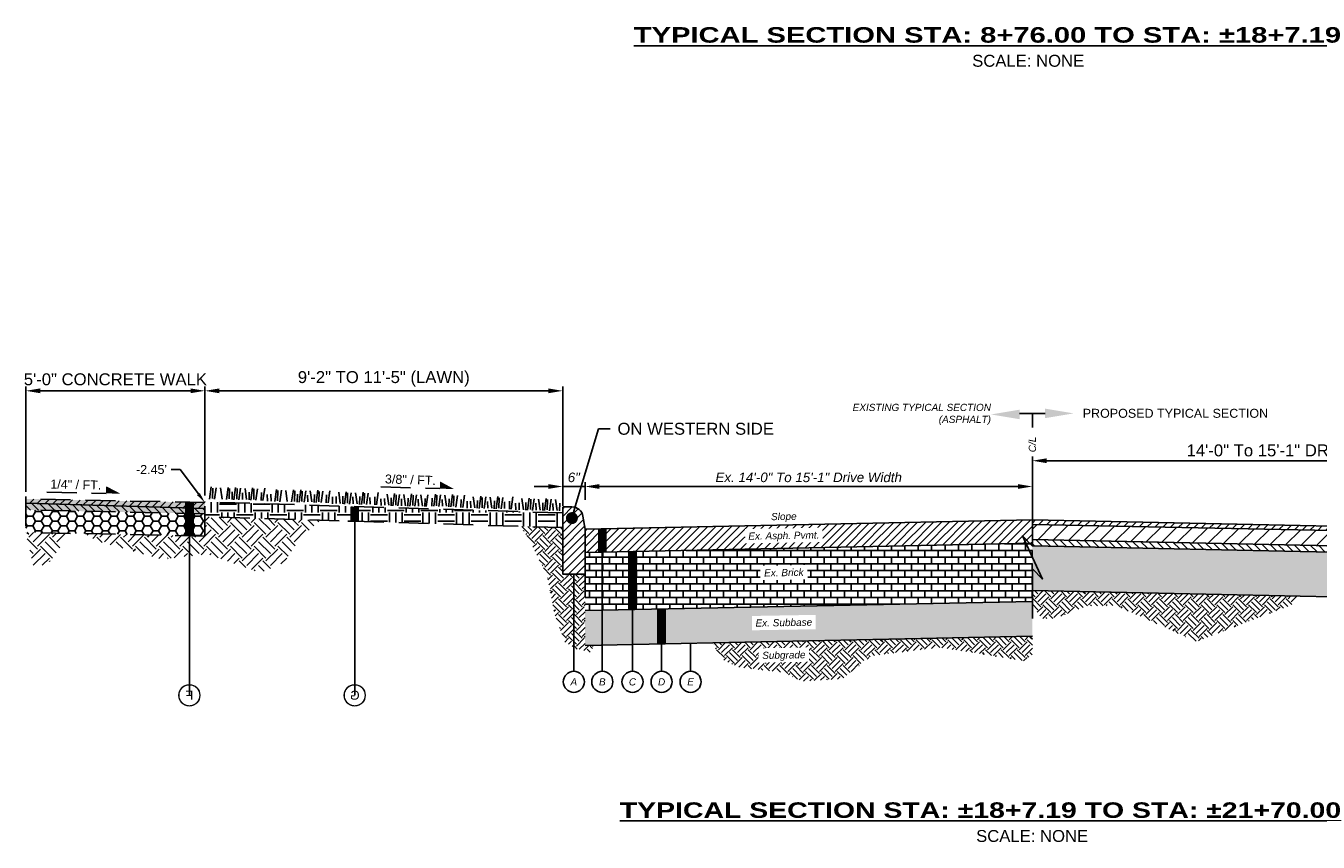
# Model space of a CAD drawing. Extents: x 194474 to 194641, y 289081 to 289217.
# Tile 3 of 9: x 194616.87 to 194627.7, y 289175.81 to 289182.65. Entities that reach past the tile are written whole.
import ezdxf
from ezdxf import colors
from ezdxf.entities.mleader import LeaderData, LeaderLine
from ezdxf.enums import TextEntityAlignment as Align
from ezdxf.math import Vec2, Vec3

# ---------------------------------------------------------------- set-up
doc = ezdxf.new("R2010")
doc.units = 0
doc.header["$MEASUREMENT"] = 0
doc.linetypes.add('DASHED2', pattern=[0.375, 0.25, -0.125])
for name, color, linetype in [('G_P-AN-Hatch-Line-1', 250, 'Continuous'), ('G_P-AN-Hatch-Line-4', 7, 'Continuous'), ('G_P-AN-Hatch-Solid-10', 228, 'Continuous'), ('G_P-AN-Line-5', 1, 'Continuous'), ('G_P-AN-Match-Line', 3, 'Continuous'), ('G_P-AN-Text-Dim', 7, 'Continuous'), ('G_P-AN-Text-Titles', 1, 'Continuous')]:
    doc.layers.add(name, color=color, linetype=linetype)
doc.styles.add('CT_P-Dim', font='arial.ttf')
doc.styles.add('CT_P-Symb', font='arial.ttf')
doc.styles.add('CT_P-Text', font='arial.ttf')
doc.styles.add('CT_Title', font='arialbd.ttf', dxfattribs={"width": 1.5})
doc.styles.add('CT_X-Dim', font='ariali.ttf')
doc.styles.add('CT_X-Text', font='ariali.ttf')
doc.styles.get("Standard").update_dxf_attribs({"font": 'simplex.shx'})
doc.dimstyles.new('CT_P-Dim-Eng', dxfattribs={"dimtxt": 0.1, "dimasz": 0.12, "dimexe": 0.035, "dimexo": 0.06, "dimgap": 0.035, "dimtad": 1, "dimdsep": 46, "dimtxsty": 'CT_P-Dim', "dimcen": 0, "dimclrd": 256, "dimclre": 256, "dimclrt": 256, "dimaunit": 1, "dimadec": 6, "dimazin": 0, "dimtfac": 0.75, "dimtix": 1, "dimtmove": 1, "dimatfit": 0, "dimfxl": 1, "dimtolj": 1, "dimtzin": 0, "dimlwd": -1, "dimlwe": -1, "dimarcsym": 0})
doc.dimstyles.new('CT_X-Dim-Eng', dxfattribs={"dimtxt": 0.08, "dimasz": 0.12, "dimexe": 0.035, "dimexo": 0.06, "dimgap": 0.035, "dimtad": 1, "dimdsep": 46, "dimtxsty": 'CT_X-Dim', "dimcen": 0, "dimclrd": 256, "dimclre": 256, "dimclrt": 256, "dimaunit": 1, "dimadec": 6, "dimazin": 0, "dimtfac": 0.75, "dimtix": 1, "dimtmove": 1, "dimatfit": 0, "dimfxl": 1, "dimtolj": 1, "dimtzin": 0, "dimlwd": -1, "dimlwe": -1, "dimarcsym": 0})

# ---------------------------------------------------------------- blocks, each defined once
blk = doc.blocks.new('*D351')
at = {"layer": 'G_P-AN-Hatch-Line-1', "transparency": 16777216}
for p, q in [((194621.553, 289178.678), (194621.553, 289178.824)), ((194625.303, 289178.789), (194625.303, 289178.824)), ((194621.673, 289178.789), (194625.183, 289178.789))]:
    blk.add_line(p, q, dxfattribs=at)
for points in [[(194621.673, 289178.809), (194621.673, 289178.769), (194621.553, 289178.789)], [(194625.183, 289178.809), (194625.183, 289178.769), (194625.303, 289178.789)]]:
    blk.add_solid(points, dxfattribs=at)
at = {"layer": 'G_P-AN-Hatch-Line-1', "transparency": 16777216, "insert": (194623.428, 289178.865), "char_height": 0.08, "attachment_point": 5, "style": 'CT_X-Dim'}
blk.add_mtext('\\A1;Ex. 14\'-0" To 15\'-1" Drive Width', dxfattribs=at)
blk = doc.blocks.new('*D352')
at = {"layer": 'G_P-AN-Hatch-Line-1', "transparency": 16777216}
for p, q in [((194621.366, 289178.67), (194621.366, 289178.824)), ((194621.553, 289178.678), (194621.553, 289178.824)), ((194621.246, 289178.789), (194621.126, 289178.789)), ((194621.553, 289178.789), (194621.366, 289178.789)), ((194621.673, 289178.789), (194621.793, 289178.789))]:
    blk.add_line(p, q, dxfattribs=at)
for points in [[(194621.246, 289178.809), (194621.246, 289178.769), (194621.366, 289178.789)], [(194621.673, 289178.809), (194621.673, 289178.769), (194621.553, 289178.789)]]:
    blk.add_solid(points, dxfattribs=at)
at = {"layer": 'G_P-AN-Hatch-Line-1', "transparency": 16777216, "insert": (194621.459, 289178.865), "char_height": 0.08, "attachment_point": 5, "style": 'CT_X-Dim'}
blk.add_mtext('\\A1;6"', dxfattribs=at)
blk = doc.blocks.new('*D353')
at = {"layer": 'G_P-AN-Text-Dim', "transparency": 16777216}
for p, q in [((194625.303, 289178.789), (194625.303, 289179.04)), ((194629.803, 289178.662), (194629.803, 289179.04)), ((194629.683, 289179.005), (194625.423, 289179.005))]:
    blk.add_line(p, q, dxfattribs=at)
for points in [[(194625.423, 289179.025), (194625.423, 289178.985), (194625.303, 289179.005)], [(194629.683, 289179.025), (194629.683, 289178.985), (194629.803, 289179.005)]]:
    blk.add_solid(points, dxfattribs=at)
at = {"layer": 'G_P-AN-Text-Dim', "transparency": 16777216, "insert": (194627.553, 289179.091), "char_height": 0.1, "attachment_point": 5, "style": 'CT_P-Dim'}
blk.add_mtext('\\A1;14\'-0" To 15\'-1" DRIVE WIDTH', dxfattribs=at)
blk = doc.blocks.new('_Dot')
at = {"color": 0, "linetype": 'ByBlock', "lineweight": -2}
blk.add_line((-0.5, 0), (-1, 0), dxfattribs=at)
at = {"color": 0, "linetype": 'ByBlock', "const_width": 0.5}
blk.add_lwpolyline([(-0.25, 0, 1), (0.25, 0, 1)], format="xyb", close=True, dxfattribs=at)
blk = doc.blocks.new('*D339')
at = {"layer": 'G_P-AN-Hatch-Line-1', "transparency": 16777216}
for p, q in [((194618.367, 289178.72), (194618.367, 289179.626)), ((194618.487, 289179.591), (194621.246, 289179.591)), ((194621.366, 289178.628), (194621.366, 289179.626))]:
    blk.add_line(p, q, dxfattribs=at)
at = {"layer": 'G_P-AN-Hatch-Line-1', "linetype": 'DASHED2', "transparency": 16777216}
for points in [[(194618.487, 289179.611), (194618.487, 289179.571), (194618.367, 289179.591)], [(194621.246, 289179.611), (194621.246, 289179.571), (194621.366, 289179.591)]]:
    blk.add_solid(points, dxfattribs=at)
at = {"layer": 'G_P-AN-Hatch-Line-1', "linetype": 'DASHED2', "transparency": 16777216, "insert": (194619.866, 289179.691), "char_height": 0.1, "attachment_point": 5, "style": 'CT_P-Dim'}
blk.add_mtext('\\A1;9\'-2" TO 11\'-5" (LAWN)', dxfattribs=at)
blk = doc.blocks.new('*D340')
at = {"layer": 'G_P-AN-Hatch-Line-1', "transparency": 16777216}
for p, q in [((194616.866, 289178.745), (194616.866, 289179.626)), ((194618.246, 289179.591), (194616.986, 289179.591)), ((194618.366, 289178.714), (194618.366, 289179.626))]:
    blk.add_line(p, q, dxfattribs=at)
at = {"layer": 'G_P-AN-Hatch-Line-1', "linetype": 'DASHED2', "transparency": 16777216}
for points in [[(194616.986, 289179.611), (194616.986, 289179.571), (194616.866, 289179.591)], [(194618.246, 289179.611), (194618.246, 289179.571), (194618.366, 289179.591)]]:
    blk.add_solid(points, dxfattribs=at)
at = {"layer": 'G_P-AN-Hatch-Line-1', "linetype": 'DASHED2', "transparency": 16777216, "insert": (194617.616, 289179.687), "char_height": 0.1, "attachment_point": 5, "style": 'CT_P-Dim'}
blk.add_mtext('\\A1;5\'-0" CONCRETE WALK', dxfattribs=at)
blk = doc.blocks.new('C_P-AN-ML-Circle')
at = {"transparency": 16777216}
blk.add_circle((0.001, -0.001), 0.117, dxfattribs=at)
blk.add_wipeout([(0.111, -0.001), (0.108, 0.028), (0.096, 0.054), (0.079, 0.077), (0.056, 0.095), (0.029, 0.106), (0.001, 0.11), (-0.028, 0.106), (-0.055, 0.095), (-0.078, 0.077), (-0.095, 0.054), (-0.106, 0.028), (-0.11, -0.001), (-0.106, -0.03), (-0.095, -0.056), (-0.078, -0.079), (-0.055, -0.097), (-0.028, -0.108), (0.001, -0.112), (0.029, -0.108), (0.056, -0.097), (0.079, -0.079), (0.096, -0.056), (0.108, -0.03)], dxfattribs=at)
at = {"transparency": 16777216, "style": 'CT_P-Symb'}
blk.add_attdef('00', text='', height=0.1, dxfattribs=at).set_placement((0, 0), align=Align.MIDDLE)
blk = doc.blocks.new('_None')

msp = doc.modelspace()

# ---------------------------------------------------------------- hatches: boundary and pattern name
at = {"layer": 'G_P-AN-Hatch-Line-1', "linetype": 'DASHED2'}
h = msp.add_hatch(dxfattribs=at)
h.set_pattern_fill('_USER', color=256, scale=0.046875, angle=45, style=0, pattern_type=0)
h.set_pattern_definition([(45, (198318.105185, 292478.92698), (-0.0331456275, 0.0331456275), [])])
h.paths.add_polyline_path([(194616.866, 289178.648), (194616.866, 289178.685), (194618.366, 289178.654), (194618.366, 289178.605)])
h = msp.add_hatch(dxfattribs=at)
h.set_pattern_fill('_USER', color=256, scale=0.046875, angle=315, style=0, pattern_type=0)
h.set_pattern_definition([(315, (194641.48379, 289198.69222), (0.03314563, 0.03314563), [])])
h.paths.add_polyline_path([(194616.866, 289178.592), (194616.866, 289178.648), (194618.366, 289178.605), (194618.366, 289178.56)])
h = msp.add_hatch(dxfattribs=at)
h.set_pattern_fill('HONEY', color=256, scale=0.375, style=0)
h.set_pattern_definition([(0, (194628.548994, 289169.04021), (0.0703125, 0.04059494), [0.046875, -0.09375]), (120, (194628.548994, 289169.04021), (-0.0703125, 0.04059494), [0.046875, -0.09375]), (60, (194628.548994, 289169.04021), (2e-17, 0.08118988), [-0.09375, 0.046875])])
h.paths.add_polyline_path([(194616.866, 289178.592), (194618.366, 289178.56), (194618.366, 289178.373), (194616.866, 289178.404)])
h = msp.add_hatch(dxfattribs=at)
h.set_pattern_fill('EARTH', color=256, scale=0.5625, style=0)
h.set_pattern_definition([(0, (353389.31767, 472862.54016), (0.140625, 0.140625), [0.140625, -0.140625]), (0, (353389.31767, 472862.5929), (0.140625, 0.140625), [0.140625, -0.140625]), (0, (353389.31767, 472862.64563), (0.140625, 0.140625), [0.140625, -0.140625]), (90, (353389.33525, 472862.66321), (-0.140625, 0.140625), [0.140625, -0.140625]), (90, (353389.38798, 472862.66321), (-0.140625, 0.140625), [0.140625, -0.140625]), (90, (353389.44072, 472862.66321), (-0.140625, 0.140625), [0.140625, -0.140625])])
h.paths.add_polyline_path([(194618.367, 289178.66), (194621.366, 289178.567), (194621.366, 289178.444), (194618.366, 289178.536)])
at = {"layer": 'G_P-AN-Hatch-Line-1'}
h = msp.add_hatch(dxfattribs=at)
h.set_pattern_fill('_USER', color=256, scale=0.046875, angle=45, style=0, pattern_type=0)
h.set_pattern_definition([(45, (-43264.56869, 293935.36856), (-0.033145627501, 0.033145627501), [])])
h.paths.add_polyline_path([(194621.553, 289178.43), (194621.536, 289178.539, 0.368472), (194621.443, 289178.618), (194621.373, 289178.618, 0.414214), (194621.366, 289178.61), (194621.366, 289178.055), (194621.553, 289178.055)])
at = {"layer": 'G_P-AN-Hatch-Line-1', "linetype": 'DASHED2'}
h = msp.add_hatch(dxfattribs=at)
h.set_pattern_fill('EARTH', color=256, scale=0.5625, angle=45, style=0)
h.set_pattern_definition([(45, (353376.71117, 472855.72745), (0, 0.19887378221), [0.140625, -0.140625]), (45, (353376.67388, 472855.76473), (0, 0.19887378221), [0.140625, -0.140625]), (45, (353376.63659, 472855.80202), (0, 0.19887378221), [0.140625, -0.140625]), (135, (353376.63659, 472855.82688), (-0.19887378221, 2e-17), [0.140625, -0.140625]), (135, (353376.67388, 472855.86417), (-0.19887378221, 2e-17), [0.140625, -0.140625]), (135, (353376.71117, 472855.90146), (-0.19887378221, 2e-17), [0.140625, -0.140625])])
h.paths.add_polyline_path([(194616.866, 289178.404), (194617.24, 289178.396), (194617.046, 289178.13), (194616.925, 289178.128)])
h.paths.add_polyline_path([(194618.389, 289178.223), (194618.002, 289178.179), (194617.462, 289178.332), (194617.358, 289178.394), (194618.366, 289178.373), (194618.366, 289178.536), (194619.335, 289178.506), (194619.164, 289178.354), (194619.028, 289178.151), (194618.833, 289178.065)])
at = {"layer": 'G_P-AN-Hatch-Line-1'}
h = msp.add_hatch(dxfattribs=at)
h.set_pattern_fill('_USER', color=256, scale=0.046875, angle=45, style=0, pattern_type=0)
h.set_pattern_definition([(45, (198298.783, 292472.551288), (-0.0331456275, 0.0331456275), [])])
h.paths.add_polyline_path([(194621.553, 289178.43), (194625.303, 289178.509), (194625.303, 289178.314), (194621.553, 289178.235)])
h = msp.add_hatch(dxfattribs=at)
h.set_pattern_fill('EARTH', color=256, scale=0.375, angle=45, style=0)
h.set_pattern_definition([(45, (353371.06805, 472856.16447), (1e-17, 0.132582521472), [0.09375, -0.09375]), (45, (353371.04319, 472856.18933), (1e-17, 0.132582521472), [0.09375, -0.09375]), (45, (353371.01833, 472856.21419), (1e-17, 0.132582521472), [0.09375, -0.09375]), (135, (353371.01833, 472856.23076), (-0.132582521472, 2e-17), [0.09375, -0.09375]), (135, (353371.04319, 472856.25562), (-0.132582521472, 2e-17), [0.09375, -0.09375]), (135, (353371.06805, 472856.28048), (-0.132582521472, 2e-17), [0.09375, -0.09375])])
h.paths.add_polyline_path([(194621.553, 289178.055), (194621.459, 289178.055), (194621.483, 289177.427), (194621.607, 289177.397), (194621.624, 289177.457), (194621.553, 289177.455)])
h.paths.add_polyline_path([(194621.01, 289178.455), (194621.08, 289178.351), (194621.234, 289178.048), (194621.296, 289177.726), (194621.383, 289177.485), (194621.483, 289177.427), (194621.459, 289178.055), (194621.366, 289178.055), (194621.366, 289178.444), (194621.257, 289178.447)])
h = msp.add_hatch(dxfattribs=at)
h.set_pattern_fill('BRICK', color=256, scale=0.225, style=0)
h.set_pattern_definition([(0, (-1666313.19184, -192337.047173), (0, 0.05625), []), (90, (-1666313.19184, -192337.04717), (-0.1125, 7e-18), [0.05625, -0.05625]), (90, (-1666313.13559, -192337.04717), (-0.1125, 7e-18), [-0.05625, 0.05625])])
h.paths.add_polyline_path([(194621.553, 289178.235), (194625.303, 289178.314), (194625.303, 289177.826), (194621.553, 289177.748)])
h = msp.add_hatch(dxfattribs=at)
h.set_pattern_fill('EARTH', color=256, scale=0.375, angle=45, style=0)
h.set_pattern_definition([(45, (353371.06805, 472856.16447), (1e-17, 0.132582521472), [0.09375, -0.09375]), (45, (353371.04319, 472856.18933), (1e-17, 0.132582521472), [0.09375, -0.09375]), (45, (353371.01833, 472856.21419), (1e-17, 0.132582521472), [0.09375, -0.09375]), (135, (353371.01833, 472856.23076), (-0.132582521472, 2e-17), [0.09375, -0.09375]), (135, (353371.04319, 472856.25562), (-0.132582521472, 2e-17), [0.09375, -0.09375]), (135, (353371.06805, 472856.28048), (-0.132582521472, 2e-17), [0.09375, -0.09375])])
h.paths.add_polyline_path([(194625.327, 289177.759), (194625.381, 289177.682), (194625.494, 289177.681), (194625.76, 289177.788), (194626.004, 289177.791), (194626.68, 289177.489), (194627.198, 289177.69), (194627.474, 289177.795), (194627.52, 289177.87), (194625.303, 289177.916), (194625.303, 289177.792), (194625.322, 289177.783)])
h = msp.add_hatch(dxfattribs=at)
h.set_pattern_fill('GRAVEL', color=256, scale=0.225, style=0)
h.set_pattern_definition([(228.0128, (194623.699452, 289178.814275), (-1.8, -2.025), [0.030271, -2.996795]), (184.96974, (194623.679202, 289178.791775), (2.7, 0.225), [0.051945, -5.142583]), (132.51045, (194623.627452, 289178.787275), (2.25, -2.475), [0.036627, -3.626107]), (267.2737, (194623.539702, 289178.731025), (0.225, 4.5), [0.0473035, -4.6830506]), (292.83365, (194623.537452, 289178.683775), (-1.125, 2.7), [0.046385, -4.592109]), (357.2737, (194623.555452, 289178.641025), (-4.5, 0.225), [0.0473035, -4.6830506]), (37.69424, (194623.6027024, 289178.638775), (-2.925, -2.25), [0.0625565, -6.193091]), (72.25533, (194623.6522024, 289178.677025), (1.575, 4.95), [0.05906, -5.8469223]), (121.42957, (194623.670202, 289178.733275), (-1.8, 2.925), [0.047464, -4.6989164]), (175.2364, (194623.645452, 289178.773775), (2.475, -0.225), [0.054187, -2.655172]), (222.39744, (194623.5914524, 289178.778275), (-2.7, -2.475), [0.070076, -6.9375094]), (138.8141, (194623.762452, 289178.728775), (-1.575, 1.35), [0.023918, -2.367865]), (171.46923, (194623.744452, 289178.744525), (2.925, -0.45), [0.045503, -4.50484]), (225, (194623.69945, 289178.75127), (-2e-17, -0.225), [0.03182, -0.286378]), (203.1986, (194623.683702, 289178.778275), (1.125, 0.45), [0.017136, -1.696413]), (291.8014, (194623.667952, 289178.771525), (-0.225, 0.675), [0.024233, -1.187429]), (30.9638, (194623.676952, 289178.749025), (0.675, 0.45), [0.039359, -1.272605]), (161.565, (194623.7107, 289178.769275), (0.45, -0.225), [0.02846, -0.683052]), (16.38954, (194623.537452, 289178.771525), (2.25, 0.675), [0.03987, -3.94714]), (70.3462, (194623.575702, 289178.782775), (-0.9, -2.475), [0.033449, -3.311417]), (293.1986, (194623.710702, 289178.814275), (-0.45, 1.125), [0.034271, -1.679278]), (343.61046, (194623.724202, 289178.782775), (-2.25, 0.675), [0.03987, -3.94714]), (339.444, (194623.537452, 289178.632025), (-1.125, 0.45), [0.038448, -1.883953]), (294.77514, (194623.573452, 289178.618525), (-1.125, 2.475), [0.032215, -3.189295]), (66.8014, (194623.712952, 289178.589275), (0.45, 1.125), [0.034271, -1.679278]), (17.354, (194623.726452, 289178.620775), (-2.925, -0.9), [0.037717, -3.73397]), (69.444, (194623.602702, 289178.589275), (-0.45, -1.125), [0.019224, -1.903177]), (101.31, (194623.699452, 289178.589275), (-0.225, 0.9), [0.011473, -1.135807]), (165.9638, (194623.6972, 289178.600525), (0.675, -0.225), [0.046385, -0.881314]), (186.009, (194623.652202, 289178.611775), (2.25, 0.225), [0.042986, -4.255633]), (303.69, (194623.67695, 289178.728775), (-0.225, 0.45), [0.03245, -0.778799]), (353.15723, (194623.694952, 289178.701775), (3.825, -0.45), [0.0566536, -5.6087016]), (60.9454, (194623.751202, 289178.695025), (-0.9, -1.575), [0.023165, -2.293352]), (90, (194623.76245, 289178.71527), (-0.225, 0.225), [0.0135, -0.2115]), (120.2564, (194623.647702, 289178.618525), (0.9, -1.575), [0.031258, -3.094542]), (48.0128, (194623.631952, 289178.645525), (1.8, 2.025), [0.060541, -2.966524]), (0, (194623.67245, 289178.69052), (0.225, 0.225), [0.0585, -0.1665]), (325.30485, (194623.730952, 289178.690525), (2.25, -1.575), [0.035576, -3.521987]), (254.0546, (194623.760202, 289178.670275), (-0.225, -0.9), [0.03276, -1.605264]), (207.64598, (194623.751202, 289178.638775), (-4.275, -2.25), [0.0533396, -5.280632]), (175.42608, (194623.703952, 289178.614025), (-2.925, 0.225), [0.05643, -5.5865415])])
h.paths.add_polyline_path([(194621.553, 289177.455), (194625.303, 289177.534), (194625.303, 289177.826), (194621.553, 289177.748)])
h = msp.add_hatch(dxfattribs=at)
h.set_pattern_fill('EARTH', color=256, scale=0.375, angle=45)
h.set_pattern_definition([(45, (-1507552.03349, -8623.92014), (0, 0.1325825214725), [0.09375, -0.09375]), (45, (-1507552.058345, -8623.89528), (0, 0.1325825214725), [0.09375, -0.09375]), (45, (-1507552.0832, -8623.87042), (0, 0.1325825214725), [0.09375, -0.09375]), (135, (-1507552.0832, -8623.85385), (-0.1325825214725, 1e-17), [0.09375, -0.09375]), (135, (-1507552.058345, -8623.82899), (-0.1325825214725, 1e-17), [0.09375, -0.09375]), (135, (-1507552.03349, -8623.80413), (-0.1325825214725, 1e-17), [0.09375, -0.09375])])
h.paths.add_polyline_path([(194623.955, 289177.37), (194624.527, 289177.44), (194624.907, 289177.38), (194625.231, 289177.326), (194625.303, 289177.38), (194625.303, 289177.534), (194622.623, 289177.478), (194622.684, 289177.347), (194622.844, 289177.273), (194623.22, 289177.229), (194623.372, 289177.155), (194623.712, 289177.177)])
at = {"layer": 'G_P-AN-Hatch-Line-4'}
h = msp.add_hatch(dxfattribs=at)
h.set_pattern_fill('GRAVEL', color=256, scale=0.225, style=0)
h.set_pattern_definition([(228.0128, (194624.772014, 289178.32657), (-1.8, -2.025), [0.0302706, -2.996795]), (184.96974, (194624.751764, 289178.30407), (2.7, 0.225), [0.0519453, -5.142583]), (132.51045, (194624.700014, 289178.29957), (2.25, -2.475), [0.0366273, -3.6261073]), (267.2737, (194624.612264, 289178.24332), (0.225, 4.5), [0.0473035, -4.6830506]), (292.83365, (194624.610014, 289178.19607), (-1.125, 2.7), [0.046385, -4.592109]), (357.2737, (194624.628014, 289178.15332), (-4.5, 0.225), [0.0473035, -4.6830506]), (37.69424, (194624.675264, 289178.15107), (-2.925, -2.25), [0.0625565, -6.193091]), (72.25533, (194624.724764, 289178.18932), (1.575, 4.95), [0.05906, -5.8469223]), (121.42957, (194624.742764, 289178.24557), (-1.8, 2.925), [0.047464, -4.6989164]), (175.23636, (194624.718014, 289178.28607), (2.475, -0.225), [0.054187, -2.6551716]), (222.39744, (194624.664014, 289178.29057), (-2.7, -2.475), [0.070076, -6.9375094]), (138.81407, (194624.835014, 289178.24107), (-1.575, 1.35), [0.023918, -2.367865]), (171.46923, (194624.817014, 289178.25682), (2.925, -0.45), [0.0455033, -4.50484]), (225, (194624.77201, 289178.26357), (-2e-17, -0.225), [0.03182, -0.286378]), (203.1986, (194624.756264, 289178.29057), (1.125, 0.45), [0.0171355, -1.6964134]), (291.8014, (194624.740514, 289178.28382), (-0.225, 0.675), [0.024233, -1.187429]), (30.96376, (194624.749514, 289178.26132), (0.675, 0.45), [0.039359, -1.272605]), (161.565, (194624.783264, 289178.28157), (0.45, -0.225), [0.0284605, -0.683052]), (16.38954, (194624.610014, 289178.28382), (2.25, 0.675), [0.03987, -3.94714]), (70.34618, (194624.648264, 289178.29507), (-0.9, -2.475), [0.033449, -3.311417]), (293.1986, (194624.783264, 289178.32657), (-0.45, 1.125), [0.034271, -1.679278]), (343.61046, (194624.796764, 289178.29507), (-2.25, 0.675), [0.03987, -3.94714]), (339.44395, (194624.610014, 289178.14432), (-1.125, 0.45), [0.038448, -1.883953]), (294.77514, (194624.646014, 289178.13082), (-1.125, 2.475), [0.032215, -3.1892947]), (66.8014, (194624.785514, 289178.10157), (0.45, 1.125), [0.034271, -1.679278]), (17.35402, (194624.799014, 289178.13307), (-2.925, -0.9), [0.037717, -3.7339703]), (69.44395, (194624.675264, 289178.10157), (-0.45, -1.125), [0.019224, -1.903177]), (101.3099, (194624.772014, 289178.10157), (-0.225, 0.9), [0.011473, -1.135807]), (165.9638, (194624.769764, 289178.11282), (0.675, -0.225), [0.046385, -0.881314]), (186.009, (194624.724764, 289178.12407), (2.25, 0.225), [0.042986, -4.2556327]), (303.69, (194624.749514, 289178.24107), (-0.225, 0.45), [0.03245, -0.778799]), (353.15723, (194624.767514, 289178.21407), (3.825, -0.45), [0.0566536, -5.6087016]), (60.9454, (194624.823764, 289178.20732), (-0.9, -1.575), [0.023165, -2.293352]), (90, (194624.83501, 289178.22757), (-0.225, 0.225), [0.0135, -0.2115]), (120.25644, (194624.720264, 289178.13082), (0.9, -1.575), [0.031258, -3.094542]), (48.0128, (194624.704514, 289178.15782), (1.8, 2.025), [0.060541, -2.966524]), (0, (194624.74501, 289178.20282), (0.225, 0.225), [0.0585, -0.1665]), (325.30485, (194624.803514, 289178.20282), (2.25, -1.575), [0.0355756, -3.521987]), (254.0546, (194624.832764, 289178.18257), (-0.225, -0.9), [0.0327605, -1.605264]), (207.64598, (194624.823764, 289178.15107), (-4.275, -2.25), [0.0533396, -5.2806317]), (175.42608, (194624.776514, 289178.12632), (-2.925, 0.225), [0.05643, -5.5865415])])
h.paths.add_polyline_path([(194629.803, 289178.197), (194625.303, 289178.291), (194625.303, 289177.916), (194629.991, 289177.818), (194629.991, 289178.039), (194629.803, 289178.039)])
at = {"layer": 'G_P-AN-Hatch-Solid-10'}
h = msp.add_hatch(color=256, dxfattribs=at)
h.dxf.hatch_style = 1
h.paths.add_polyline_path([(194616.866, 289178.648), (194616.866, 289178.685), (194618.366, 289178.654), (194618.366, 289178.605)])
h.paths.add_polyline_path([(194616.866, 289178.648), (194618.366, 289178.605), (194618.366, 289178.56), (194616.866, 289178.592)])
at = {"layer": 'G_P-AN-Line-5'}
h = msp.add_hatch(dxfattribs=at)
h.set_pattern_fill('_USER', color=256, scale=0.046875, angle=45, style=0, pattern_type=0)
h.set_pattern_definition([(45, (194619.719406, 289176.08031), (-0.03314563, 0.03314563), [])])
h.paths.add_polyline_path([(194625.303, 289178.509), (194625.303, 289178.471), (194629.803, 289178.377), (194629.803, 289178.414)])
h = msp.add_hatch(dxfattribs=at)
h.set_pattern_fill('_USER', color=256, scale=0.09375, angle=45, style=0, pattern_type=0)
h.set_pattern_definition([(45, (198299.85556, 292472.60379), (-0.066291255, 0.066291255), [])])
h.paths.add_polyline_path([(194625.303, 289178.471), (194625.303, 289178.344), (194629.803, 289178.249), (194629.803, 289178.377)])
h = msp.add_hatch(dxfattribs=at)
h.set_pattern_fill('_USER', color=256, scale=0.046875, angle=315, style=0, pattern_type=0)
h.set_pattern_definition([(315, (198299.855563, 292472.423788), (0.0331456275, 0.0331456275), [])])
h.paths.add_polyline_path([(194625.303, 289178.344), (194625.303, 289178.291), (194629.803, 289178.197), (194629.803, 289178.249)])

# ---------------------------------------------------------------- linework, layer by layer
at = {"layer": 'G_P-AN-Hatch-Line-1'}
for p, q in [((194625.303, 289179.283), (194625.303, 289179.402)), ((194618.366, 289178.605), (194616.866, 289178.648)), ((194621.698, 289177.239), (194621.698, 289178.238)), ((194621.459, 289177.239), (194621.459, 289178.055)), ((194621.553, 289177.868), (194621.553, 289178.055)), ((194625.303, 289177.826), (194621.553, 289177.748)), ((194621.951, 289177.239), (194621.951, 289177.756)), ((194625.303, 289177.534), (194621.553, 289177.455)), ((194622.195, 289177.239), (194622.195, 289177.469)), ((194622.438, 289177.239), (194622.438, 289177.474))]:
    msp.add_line(p, q, dxfattribs=at)
at = {"layer": 'G_P-AN-Hatch-Line-1', "linetype": 'DASHED2'}
for p, q in [((194618.42, 289178.785), (194618.406, 289178.682)), ((194618.432, 289178.775), (194618.43, 289178.688)), ((194618.462, 289178.778), (194618.448, 289178.682)), ((194618.498, 289178.777), (194618.511, 289178.683)), ((194618.562, 289178.781), (194618.547, 289178.679)), ((194618.573, 289178.772), (194618.571, 289178.685)), ((194618.596, 289178.745), (194618.595, 289178.679)), ((194618.624, 289178.781), (194618.61, 289178.678)), ((194618.636, 289178.771), (194618.634, 289178.684)), ((194618.666, 289178.774), (194618.652, 289178.678)), ((194618.681, 289178.737), (194618.682, 289178.68)), ((194618.703, 289178.773), (194618.716, 289178.679)), ((194618.738, 289178.742), (194618.737, 289178.676)), ((194618.766, 289178.777), (194618.752, 289178.675)), ((194618.778, 289178.768), (194618.776, 289178.681)), ((194618.808, 289178.77), (194618.794, 289178.674)), ((194618.84, 289178.738), (194618.838, 289178.672)), ((194618.868, 289178.774), (194618.853, 289178.671)), ((194618.889, 289178.722), (194618.891, 289178.665)), ((194618.919, 289178.724), (194618.921, 289178.667)), ((194618.966, 289178.764), (194618.952, 289178.662)), ((194618.978, 289178.755), (194618.976, 289178.668)), ((194619.008, 289178.757), (194618.994, 289178.661)), ((194619.044, 289178.756), (194619.057, 289178.663)), ((194619.108, 289178.761), (194619.093, 289178.659)), ((194619.12, 289178.752), (194619.118, 289178.664)), ((194619.143, 289178.725), (194619.141, 289178.658)), ((194619.171, 289178.76), (194619.156, 289178.658)), ((194619.182, 289178.751), (194619.18, 289178.664)), ((194619.213, 289178.753), (194619.198, 289178.657)), ((194619.227, 289178.717), (194619.229, 289178.659)), ((194619.249, 289178.752), (194619.262, 289178.659)), ((194619.284, 289178.721), (194619.283, 289178.655)), ((194619.312, 289178.757), (194619.298, 289178.655)), ((194619.324, 289178.748), (194619.322, 289178.66)), ((194619.354, 289178.75), (194619.34, 289178.654)), ((194619.386, 289178.718), (194619.384, 289178.651)), ((194619.414, 289178.753), (194619.399, 289178.651)), ((194619.436, 289178.702), (194619.437, 289178.644)), ((194619.466, 289178.704), (194619.467, 289178.647)), ((194619.488, 289178.74), (194619.501, 289178.646)), ((194619.523, 289178.709), (194619.522, 289178.643)), ((194619.551, 289178.744), (194619.537, 289178.642)), ((194619.563, 289178.735), (194619.561, 289178.648)), ((194619.593, 289178.737), (194619.579, 289178.641)), ((194619.607, 289178.701), (194619.609, 289178.644)), ((194619.629, 289178.737), (194619.642, 289178.643)), ((194619.665, 289178.706), (194619.663, 289178.639)), ((194619.693, 289178.741), (194619.678, 289178.639)), ((194619.704, 289178.732), (194619.702, 289178.645)), ((194619.735, 289178.734), (194619.72, 289178.638)), ((194619.749, 289178.698), (194619.751, 289178.641)), ((194619.792, 289178.702), (194619.791, 289178.636)), ((194619.82, 289178.738), (194619.806, 289178.636)), ((194619.894, 289178.724), (194619.907, 289178.631)), ((194619.957, 289178.729), (194619.943, 289178.627)), ((194619.969, 289178.72), (194619.967, 289178.632)), ((194619.999, 289178.722), (194619.985, 289178.626)), ((194620.035, 289178.721), (194620.048, 289178.627)), ((194620.099, 289178.726), (194620.085, 289178.624)), ((194620.111, 289178.716), (194620.109, 289178.629)), ((194620.141, 289178.719), (194620.127, 289178.623)), ((194620.177, 289178.718), (194620.19, 289178.624)), ((194620.235, 289178.718), (194620.22, 289178.622)), ((194620.3, 289178.725), (194620.285, 289178.623)), ((194620.312, 289178.716), (194620.309, 289178.628)), ((194620.342, 289178.718), (194620.327, 289178.622)), ((194620.378, 289178.717), (194620.391, 289178.623)), ((194620.442, 289178.721), (194620.427, 289178.619)), ((194620.454, 289178.711), (194620.451, 289178.624)), ((194620.484, 289178.713), (194620.469, 289178.617)), ((194620.542, 289178.716), (194620.528, 289178.614)), ((194620.616, 289178.703), (194620.629, 289178.609)), ((194620.68, 289178.707), (194620.665, 289178.605)), ((194620.691, 289178.698), (194620.69, 289178.611)), ((194620.722, 289178.701), (194620.707, 289178.604)), ((194620.758, 289178.7), (194620.771, 289178.606)), ((194620.821, 289178.704), (194620.807, 289178.602)), ((194620.833, 289178.695), (194620.831, 289178.608)), ((194620.863, 289178.697), (194620.849, 289178.601)), ((194620.949, 289178.701), (194620.934, 289178.599)), ((194618.366, 289178.654), (194616.866, 289178.685)), ((194618.366, 289178.56), (194616.866, 289178.592)), ((194618.366, 289178.373), (194618.366, 289178.654)), ((194621.366, 289178.567), (194618.367, 289178.66)), ((194619.842, 289178.686), (194619.844, 289178.629)), ((194619.872, 289178.689), (194619.874, 289178.631)), ((194619.929, 289178.693), (194619.928, 289178.627)), ((194620.014, 289178.685), (194620.015, 289178.628)), ((194620.071, 289178.69), (194620.069, 289178.624)), ((194620.155, 289178.682), (194620.157, 289178.625)), ((194620.213, 289178.687), (194620.211, 289178.621)), ((194620.272, 289178.69), (194620.27, 289178.624)), ((194620.356, 289178.681), (194620.357, 289178.624)), ((194620.414, 289178.685), (194620.412, 289178.619)), ((194620.515, 289178.681), (194620.513, 289178.614)), ((194620.564, 289178.665), (194620.566, 289178.607)), ((194620.594, 289178.667), (194620.596, 289178.61)), ((194620.652, 289178.672), (194620.65, 289178.606)), ((194620.736, 289178.664), (194620.738, 289178.607)), ((194620.793, 289178.669), (194620.792, 289178.603)), ((194620.878, 289178.661), (194620.879, 289178.604)), ((194620.921, 289178.665), (194620.919, 289178.599)), ((194620.971, 289178.649), (194620.972, 289178.592)), ((194621.001, 289178.652), (194621.002, 289178.594)), ((194621.022, 289178.687), (194621.036, 289178.594)), ((194621.058, 289178.656), (194621.057, 289178.59)), ((194621.086, 289178.692), (194621.072, 289178.59)), ((194621.098, 289178.683), (194621.096, 289178.595)), ((194621.128, 289178.685), (194621.114, 289178.589)), ((194621.142, 289178.649), (194621.144, 289178.591)), ((194621.164, 289178.684), (194621.177, 289178.591)), ((194621.2, 289178.653), (194621.198, 289178.587)), ((194621.228, 289178.689), (194621.213, 289178.587)), ((194621.239, 289178.68), (194621.237, 289178.592)), ((194621.27, 289178.682), (194621.255, 289178.586)), ((194621.284, 289178.645), (194621.286, 289178.588)), ((194621.306, 289178.681), (194621.319, 289178.587)), ((194621.341, 289178.65), (194621.34, 289178.584)), ((194621.366, 289178.444), (194618.366, 289178.536)), ((194618.366, 289178.373), (194616.866, 289178.404))]:
    msp.add_line(p, q, dxfattribs=at)
at = {"layer": 'G_P-AN-Hatch-Line-1'}
msp.add_lwpolyline([(194625.196, 289179.402), (194625.303, 289179.402)], dxfattribs=at)
at = {"layer": 'G_P-AN-Hatch-Line-1', "linetype": 'DASHED2', "flags": 128}
msp.add_lwpolyline([(194616.866, 289178.705), (194616.866, 289178.424)], dxfattribs=at)
at = {"layer": 'G_P-AN-Hatch-Line-1', "linetype": 'DASHED2'}
for points in [[(194617.042, 289178.742), (194617.538, 289178.731)], [(194619.84, 289178.786), (194620.336, 289178.771)]]:
    msp.add_lwpolyline(points, dxfattribs=at)
at = {"layer": 'G_P-AN-Hatch-Line-1', "linetype": 'DASHED2', "const_width": 0.075, "flags": 128}
for points in [[(194618.237, 289178.376), (194618.237, 289178.657)], [(194619.622, 289178.497), (194619.622, 289178.621)]]:
    msp.add_lwpolyline(points, dxfattribs=at)
at = {"layer": 'G_P-AN-Hatch-Line-1', "flags": 128}
msp.add_lwpolyline([(194621.553, 289178.43), (194621.536, 289178.539, 0.368472), (194621.443, 289178.618), (194621.373, 289178.618, 0.414214), (194621.366, 289178.61), (194621.366, 289178.055), (194621.553, 289178.055)], format="xyb", close=True, dxfattribs=at)
at = {"layer": 'G_P-AN-Hatch-Line-1', "const_width": 0.075, "flags": 128}
for points in [[(194621.698, 289178.238), (194621.698, 289178.433)], [(194621.951, 289177.756), (194621.951, 289178.243)], [(194622.195, 289177.469), (194622.195, 289177.761)]]:
    msp.add_lwpolyline(points, dxfattribs=at)
at = {"layer": 'G_P-AN-Hatch-Line-1'}
for centre in [(194621.459, 289177.151), (194621.698, 289177.151), (194621.951, 289177.151), (194622.195, 289177.151), (194622.438, 289177.151)]:
    msp.add_circle(centre, 0.0884, dxfattribs=at)
msp.add_solid([(194625.196, 289179.353), (194624.956, 289179.393), (194625.196, 289179.433)], dxfattribs=at)
at = {"layer": 'G_P-AN-Hatch-Line-1', "linetype": 'DASHED2'}
for points in [[(194620.336, 289178.771), (194620.456, 289178.767), (194620.338, 289178.831)], [(194617.538, 289178.731), (194617.658, 289178.729), (194617.539, 289178.791)]]:
    msp.add_solid(points, dxfattribs=at)
at = {"layer": 'G_P-AN-Line-5'}
for p, q in [((194625.303, 289178.509), (194629.803, 289178.414)), ((194625.303, 289178.471), (194629.803, 289178.377)), ((194625.303, 289178.344), (194629.803, 289178.249)), ((194625.303, 289178.291), (194629.803, 289178.197)), ((194625.303, 289177.916), (194629.991, 289177.818))]:
    msp.add_line(p, q, dxfattribs=at)
at = {"layer": 'G_P-AN-Match-Line'}
msp.add_line((194625.303, 289179.283), (194625.303, 289179.402), dxfattribs=at)
msp.add_lwpolyline([(194625.303, 289179.402), (194625.409, 289179.402)], dxfattribs=at)
msp.add_solid([(194625.409, 289179.362), (194625.649, 289179.402), (194625.409, 289179.442)], dxfattribs=at)
at = {"layer": 'G_P-AN-Text-Dim'}
msp.add_lwpolyline([(194625.303, 289177.682), (194625.303, 289178.098), (194625.303, 289178.098), (194625.387, 289178.013), (194625.303, 289178.194), (194625.219, 289178.374), (194625.303, 289178.29), (194625.303, 289178.885)], dxfattribs=at)

# ---------------------------------------------------------------- texts
at = {"layer": 'G_P-AN-Hatch-Line-1', "linetype": 'DASHED2', "style": 'CT_P-Text'}
for s, rotation, p in [('1/4" / FT.', 358.8065, (194617.07, 289178.772)), ('3/8" / FT.', 358.2376, (194619.875, 289178.815))]:
    msp.add_text(s, height=0.075, rotation=rotation, dxfattribs=at).set_placement(p)
at = {"layer": 'G_P-AN-Hatch-Line-1', "style": 'CT_X-Text'}
for s, p in [('A', (194621.459, 289177.151)), ('B', (194621.698, 289177.151)), ('C', (194621.951, 289177.151)), ('D', (194622.195, 289177.151)), ('E', (194622.438, 289177.151))]:
    msp.add_text(s, height=0.06, dxfattribs=at).set_placement(p, align=Align.MIDDLE_CENTER)
at = {"layer": 'G_P-AN-Hatch-Line-1', "insert": (194624.956, 289179.393), "char_height": 0.06, "width": 1.50383, "attachment_point": 6, "style": 'CT_X-Text'}
msp.add_mtext('EXISTING TYPICAL SECTION\\P(ASPHALT)', dxfattribs=at)
at = {"layer": 'G_P-AN-Hatch-Line-1', "char_height": 0.06, "style": 'CT_X-Text'}
for s, insert, width, attachment_point, rotation in [('C/L', (194625.303, 289179.076), 3.61042, 4, 90), ('Slope', (194623.219, 289178.568), 1.41737, 2, 1)]:
    msp.add_mtext(s, dxfattribs=dict(at, insert=insert, width=width, attachment_point=attachment_point, rotation=rotation))
at = {"layer": 'G_P-AN-Text-Dim', "style": 'CT_P-Text'}
for p in [(194625.268, 289182.308), (194625.301, 289175.809)]:
    msp.add_text('SCALE: NONE', height=0.1, dxfattribs=at).set_placement(p, align=Align.CENTER)
at = {"layer": 'G_P-AN-Text-Dim', "insert": (194625.725, 289179.402), "char_height": 0.075, "width": 2.14644, "attachment_point": 4, "style": 'CT_P-Text'}
msp.add_mtext('PROPOSED TYPICAL SECTION', dxfattribs=at)
at = {"layer": 'G_P-AN-Text-Titles', "char_height": 0.13, "attachment_point": 8, "style": 'CT_Title'}
for s, insert, width in [('{\\LTYPICAL SECTION STA: 8+76.00 TO STA: %%P18+7.19}', (194625.268, 289182.508), 6.74423), ('{\\LTYPICAL SECTION STA: %%P18+7.19 TO STA: %%P21+70.00}', (194625.301, 289176.009), 6.90265)]:
    msp.add_mtext(s, dxfattribs=dict(at, insert=insert, width=width))

# ---------------------------------------------------------------- dimensions: what is measured, and where the dimension line sits
at = {"layer": 'G_P-AN-Hatch-Line-1', "linetype": 'DASHED2'}
dim = msp.add_linear_dim(base=(194621.366, 289179.591), p1=(194618.367, 289178.66), p2=(194621.366, 289178.567), text='9\'-2" TO 11\'-5" (LAWN)', dimstyle='CT_P-Dim-Eng', override={"dimpost": "'", "dimaunit": 0}, dxfattribs=at)
dim.commit()
dim.dimension.update_dxf_attribs({"geometry": '*D339', "text_midpoint": (194619.866, 289179.691)})
dim = msp.add_linear_dim(base=(194616.866, 289179.591), p1=(194618.366, 289178.654), p2=(194616.866, 289178.685), text='5\'-0" CONCRETE WALK', dimstyle='CT_P-Dim-Eng', override={"dimpost": "'", "dimaunit": 0, "dimtmove": 2}, dxfattribs=at)
dim.commit()
dim.dimension.update_dxf_attribs({"geometry": '*D340', "text_midpoint": (194617.616, 289179.687), "dimtype": 160})
at = {"layer": 'G_P-AN-Hatch-Line-1'}
for base, p2, text, picture, middle in [((194625.303, 289178.789), (194625.303, 289178.729), 'Ex. 14\'-0" To 15\'-1" Drive Width', '*D351', (194623.428, 289178.865)), ((194621.366, 289178.789), (194621.366, 289178.61), '6"', '*D352', (194621.459, 289178.865))]:
    dim = msp.add_linear_dim(base=base, p1=(194621.553, 289178.618), p2=p2, text=text, dimstyle='CT_X-Dim-Eng', override={"dimpost": "'"}, dxfattribs=at)
    dim.commit()
    dim.dimension.update_dxf_attribs({"geometry": picture, "text_midpoint": middle})
at = {"layer": 'G_P-AN-Text-Dim'}
dim = msp.add_linear_dim(base=(194625.303, 289179.005), p1=(194629.803, 289178.602), p2=(194625.303, 289178.729), angle=180, text='14\'-0" To 15\'-1" DRIVE WIDTH', dimstyle='CT_P-Dim-Eng', override={"dimpost": "'", "dimaunit": 0}, dxfattribs=at)
dim.commit()
dim.dimension.update_dxf_attribs({"geometry": '*D353', "text_midpoint": (194627.553, 289179.091)})

# ---------------------------------------------------------------- leaders
at = {"layer": 'G_P-AN-Hatch-Line-1', "linetype": 'DASHED2'}
ml = msp.add_multileader_mtext('Standard', dxfattribs=at)
ml.set_content('ON WESTERN SIDE', color=256, style='CT_P-Text')
ml.set_leader_properties(color=256, linetype='Continuous')
ml.set_arrow_properties(name='DOT')
ml.build(insert=Vec2(0, 0))
ml.multileader.update_dxf_attribs({"text_right_attachment_type": 3, "dogleg_length": 0.1, "arrow_head_size": 0.1})
ctx = ml.context
ctx.base_point, ctx.char_height, ctx.arrow_head_size, ctx.landing_gap_size, ctx.plane_origin = Vec3(194621.765, 289179.272), 0.1, 0.1, 0.06, Vec3(194620.601, 289178.257)
ctx.right_attachment = 3
notes = []
notes.append((ctx, [(0, (1, 1, 0), (194621.665, 289179.272), (1, 0), 0.1, [(0, [(194621.443, 289178.524)], 0, [])])]))
ctx.mtext.insert, ctx.mtext.width, ctx.mtext.defined_height, ctx.mtext.flow_direction = Vec3(194621.825, 289179.323), 2.20051, 0.435, 5
ml = msp.add_multileader_mtext('Standard', dxfattribs=at)
ml.set_content("-2.45'", color=256, style='CT_P-Text')
ml.set_leader_properties(color=256, linetype='Continuous')
ml.build(insert=Vec2(0, 0))
ml.multileader.update_dxf_attribs({"text_right_attachment_type": 3, "dogleg_length": 0.1, "arrow_head_size": 0.09})
ctx = ml.context
ctx.base_point, ctx.char_height, ctx.arrow_head_size, ctx.landing_gap_size, ctx.plane_origin = Vec3(194617.744, 289178.931), 0.075, 0.09, 0.045, Vec3(194619.25, 289179.176)
ctx.right_attachment = 3
notes.append((ctx, [(0, (1, 1, 0), (194618.159, 289178.931), (-1, 0), 0.075, [(0, [(194618.366, 289178.654)], 0, [])])]))
ctx.mtext.insert, ctx.mtext.width, ctx.mtext.defined_height, ctx.mtext.flow_direction = Vec3(194617.789, 289178.969), 1.41013, 0.413, 5
at = {"layer": 'G_P-AN-Hatch-Line-1'}
ml = msp.add_multileader_block('Standard', dxfattribs=at)
ml.set_content('C_P-AN-ML-Circle', color=256, scale=-0.75)
ml.set_attribute('00', 'G', width=0)
ml.set_leader_properties(color=256, linetype='Continuous', lineweight=-1)
ml.set_arrow_properties(name='NONE')
ml.build(insert=Vec2(0, 0))
ml.multileader.update_dxf_attribs({"has_dogleg": 0, "text_right_attachment_type": 3, "dogleg_length": 0.06, "arrow_head_size": 0.09, "block_connection_type": 1})
ctx = ml.context
ctx.base_point, ctx.char_height, ctx.arrow_head_size, ctx.landing_gap_size, ctx.plane_origin = Vec3(194619.623, 289177.039), 0.06, 0.09, 0.0187, Vec3(194620.075, 289176.698)
ctx.right_attachment, ctx.attachment_type = 3, 1
notes.append((ctx, [(1, (1, 1, 0), (194619.578, 289177.039), (1, 0), 0.045, [(0, [(194619.622, 289178.497)], 0, [])])]))
ctx.block.insert, ctx.block.scale = Vec3(194619.623, 289177.039), Vec3(-0.75, 0.75, 0.75)
ml = msp.add_multileader_block('Standard', dxfattribs=at)
ml.set_content('C_P-AN-ML-Circle', color=256, scale=-0.75)
ml.set_attribute('00', 'F', width=0)
ml.set_leader_properties(color=256, linetype='Continuous', lineweight=-1)
ml.set_arrow_properties(name='NONE')
ml.build(insert=Vec2(0, 0))
ml.multileader.update_dxf_attribs({"has_dogleg": 0, "text_right_attachment_type": 3, "dogleg_length": 0.06, "arrow_head_size": 0.09, "block_connection_type": 1})
ctx = ml.context
ctx.base_point, ctx.char_height, ctx.arrow_head_size, ctx.landing_gap_size, ctx.plane_origin = Vec3(194618.237, 289177.039), 0.06, 0.09, 0.0187, Vec3(194618.689, 289176.698)
ctx.right_attachment, ctx.attachment_type = 3, 1
notes.append((ctx, [(0, (1, 1, 0), (194618.282, 289177.039), (-1, 0), 0.045, [(0, [(194618.237, 289178.376)], 0, [])])]))
ctx.block.insert, ctx.block.scale = Vec3(194618.237, 289177.039), Vec3(-0.75, 0.75, 0.75)
for ctx, leaders in notes:
    for number, flags, end, landing, length, lines in leaders:
        leader = LeaderData()
        leader.index, (leader.has_last_leader_line, leader.has_dogleg_vector, leader.attachment_direction) = number, flags
        leader.last_leader_point, leader.dogleg_vector, leader.dogleg_length = Vec3(end), Vec3(landing), length
        for number, points, colour, breaks in lines:
            line = LeaderLine()
            line.index, line.vertices, line.color, line.breaks = number, Vec3.list(points), colors.encode_raw_color(colour), breaks
            leader.lines.append(line)
        ctx.leaders.append(leader)

# ---------------------------------------------------------------- next in the draw order: texts
at = {"layer": 'G_P-AN-Hatch-Line-1', "char_height": 0.06, "attachment_point": 2, "rotation": 1, "style": 'CT_X-Text', "bg_fill": 3, "box_fill_scale": 1.5, "bg_fill_color": 256, "bg_fill_transparency": 0}
for s, insert, width in [('Ex. Asph. Pvmt.', (194623.219, 289178.408), 0.58853), ('Ex. Brick', (194623.219, 289178.097), 0.33576), ('Ex. Subbase', (194623.219, 289177.678), 0.47385), ('Subgrade', (194623.219, 289177.406), 0.36207)]:
    msp.add_mtext(s, dxfattribs=dict(at, insert=insert, width=width))

# ---------------------------------------------------------------- next in the draw order: linework, layer by layer
at = {"layer": 'G_P-AN-Hatch-Line-1'}
for p, q in [((194625.303, 289178.509), (194621.553, 289178.43)), ((194625.303, 289178.314), (194621.553, 289178.235))]:
    msp.add_line(p, q, dxfattribs=at)

doc.saveas('drawing.dxf')
